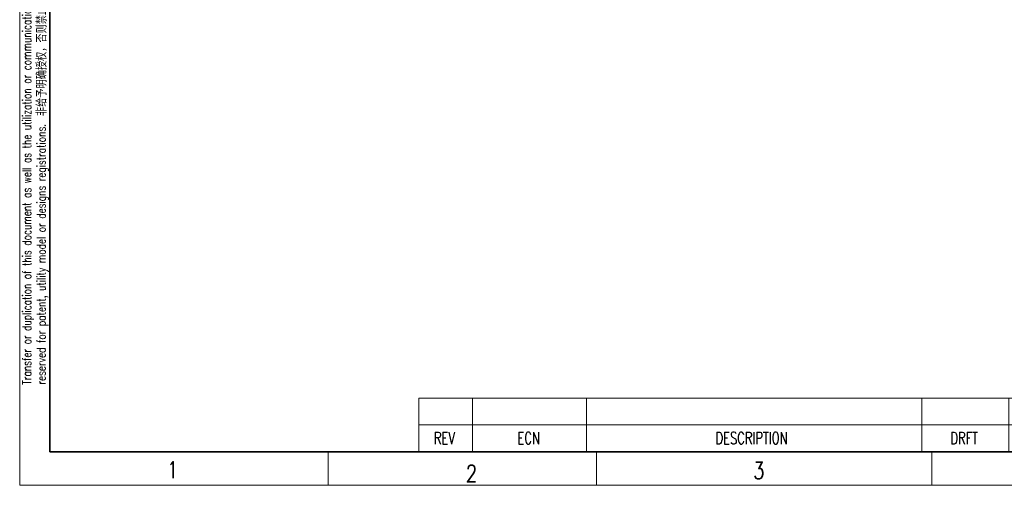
# Model space of a CAD drawing. Header units: millimetres. Extents: x 6 to 292, y 26 to 225.
# Tile 1 of 26: x 6 to 152, y 26 to 95. Entities that reach past the tile are written whole.
import ezdxf
from ezdxf.enums import TextEntityAlignment as Align

# ---------------------------------------------------------------- set-up
doc = ezdxf.new("R2010")
doc.units = ezdxf.units.MM
for name, color, linetype in [('TEXT', 7, 'Continuous'), ('图框', 7, 'Continuous'), ('细实线', 7, 'Continuous'), ('轮廓线', 7, 'Continuous')]:
    doc.layers.add(name, color=color, linetype=linetype)
doc.styles.add('SEACAD_romans_shx', font='romans.shx', dxfattribs={"width": 0.8})
doc.styles.add('SEACAD_Solid_Edge_ANSI', font='seans.ttf', dxfattribs={"width": 0.8})

# ---------------------------------------------------------------- blocks, each defined once
blk = doc.blocks.new('SE6')
at = {"layer": '细实线', "color": 7, "linetype": 'Continuous', "lineweight": 13}
for p, q in [((73, 18), (73, 14)), ((90, 18), (90, 14)), ((140, 18), (140, 14)), ((153, 18), (153, 14)), ((65, 14), (167, 14)), ((73, 14), (73, 10)), ((90, 14), (90, 10)), ((140, 14), (140, 10)), ((153, 14), (153, 10))]:
    blk.add_line(p, q, dxfattribs=at)
blk.add_lwpolyline([(65, 10), (65, 18), (167, 18), (167, 10), (65, 10)], dxfattribs=at)
at = {"layer": '细实线', "color": 7, "linetype": 'Continuous', "lineweight": 5, "style": 'SEACAD_romans_shx', "width": 0.7}
for s, p in [('REV', (67.26, 12.94)), ('ECN', (79.72, 12.94)), ('DESCRIPTION', (109.25, 12.94)), ('DRFT', (144.27, 12.94)), ('DATE', (157.75, 12.94))]:
    blk.add_text(s, height=1.8, dxfattribs=at).set_placement(p, align=Align.TOP_LEFT)
blk = doc.blocks.new('A4-drawing_frame')
at = {"layer": '细实线', "color": 7, "linetype": 'Continuous', "lineweight": 13}
for p, q in [((-286.5, 199), (-286.5, 0)), ((-240.5, 5), (-240.5, 0)), ((-200.5, 5), (-200.5, 0)), ((-150.5, 5), (-150.5, 0)), ((-286.5, 0), (0, 0))]:
    blk.add_line(p, q, dxfattribs=at)
at = {"layer": '轮廓线', "color": 7, "linetype": 'Continuous', "lineweight": 35}
for p, q in [((-282, 195), (-282, 5)), ((-282, 5), (-5, 5))]:
    blk.add_line(p, q, dxfattribs=at)
at = {"layer": 'TEXT', "insert": (-286.1, 15), "char_height": 1.3, "width": 171.2178, "attachment_point": 1, "rotation": 90, "style": 'SEACAD_Solid_Edge_ANSI'}
blk.add_mtext('{\\fromans|b0||i0||c0|p34;\\C7;\\H1.3;\\W0.752;Transfer or duplication of this document as well as the utilization or communication of its contents are prohibited unless explicit authorization is granted. Violations will be liable for compensation. All rights      \\P}{\\fromans|b0||i0||c0|p34;\\C7;\\H1.3;\\W0.752;reserved for patent, utility model or designs registrations}{\\fromans|b0||i0||c0|p34;\\C7;\\H1.3;\\W0.752;.}{\\fSolid Edge ANSI|b0||i0||c0|p34;\\C7;\\H1.3;\\W0.752;  非给予明确授权，否则禁止转让、复制、利用、交流本文件的内容。侵犯者将负赔偿责任。本公司保留对涉及发明、实用新型和外观专利的所有权利。}', dxfattribs=at)
at = {"layer": 'TEXT', "char_height": 2.5, "width": 1.8836, "attachment_point": 8, "style": 'SEACAD_romans_shx'}
for s, insert in [('{\\fromans|b0||i0||c0|p34;\\C7;\\H2.5;\\W0.8;1}', (-263.68, 1.04)), ('{\\fromans|b0||i0||c0|p34;\\C7;\\H2.5;\\W0.8;2}', (-219.13, 0.5)), ('{\\fromans|b0||i0||c0|p34;\\C7;\\H2.5;\\W0.8;3}', (-176.29, 0.95))]:
    blk.add_mtext(s, dxfattribs=dict(at, insert=insert))

msp = doc.modelspace()

# ---------------------------------------------------------------- block references
at = {"layer": '图框', "color": 7}
msp.add_blockref('A4-drawing_frame', (292, 25.671), dxfattribs=at)
at = {"layer": '细实线'}
msp.add_blockref('SE6', (0, 20.671), dxfattribs=at)

doc.saveas('drawing.dxf')
